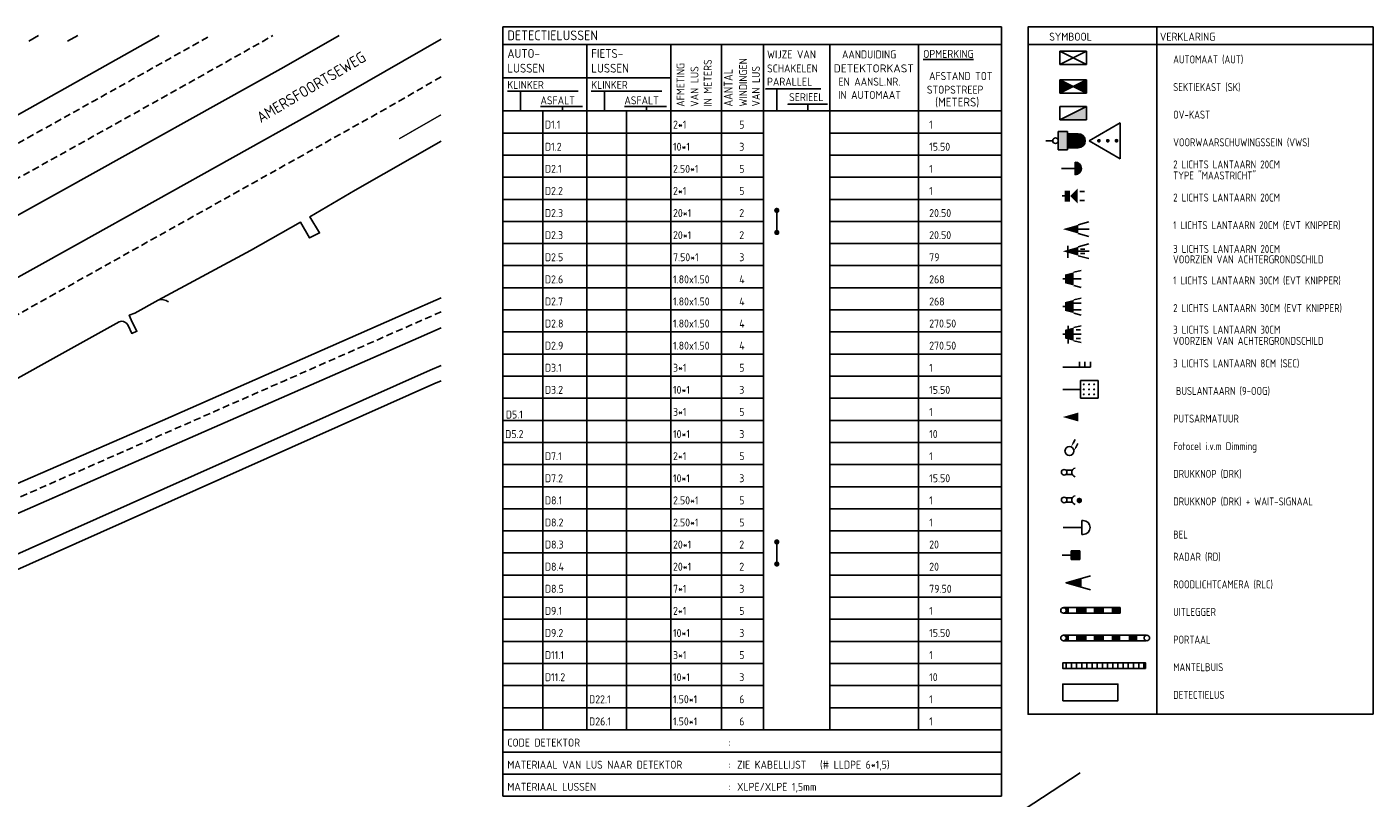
# Model space of a CAD drawing. Header units: metres. Extents: x 146651 to 147236, y 458601 to 459010.
# Tile 24 of 24: x 147083 to 147236, y 458923 to 459010. Entities that reach past the tile are written whole.
import ezdxf
from ezdxf.enums import TextEntityAlignment as Align

# ---------------------------------------------------------------- set-up
doc = ezdxf.new("R2010")
doc.units = ezdxf.units.M
doc.header["$LTSCALE"] = 0.25
doc.linetypes.add('HIDDEN2', pattern=[4.7625, 3.175, -1.5875])
for name, color, linetype in [('KABEL-T-CODE', 1, 'Continuous'), ('MARKERING', 9, 'Continuous'), ('ONDERGROND', 7, 'Continuous'), ('TABELLEN', 7, 'Continuous')]:
    doc.layers.add(name, color=color, linetype=linetype)
doc.styles.add('I020-1', font='ISO', dxfattribs={"height": 2})
doc.styles.add('ISO', font='isocp.shx')

# ---------------------------------------------------------------- blocks, each defined once
blk = doc.blocks.new('V_RENV1')
at = {"color": 2}
for p, q in [((0, 0), (-112.9, 0)), ((-112.9, 0), (-112.9, -19)), ((-112.9, -4), (0, -4)), ((-93.9, -4), (-93.9, -19)), ((-74.9, -4), (-74.9, -19)), ((-63.4, -4), (-63.4, -19)), ((-53.9, -19), (-53.9, -4)), ((-38.9, -19), (-38.9, -4)), ((-18.85, -19), (-18.85, -4)), ((-112.9, -19), (0, -19))]:
    blk.add_line(p, q, dxfattribs=at)
for p, q in [((-112.9, -11.5), (-74.9, -11.5)), ((-95.9, -14.5), (-111.9, -14.5)), ((-108.9, -14.5), (-108.9, -19)), ((-76.9, -14.5), (-92.9, -14.5)), ((-89.9, -14.5), (-89.9, -19)), ((-104.4, -18), (-94.9, -18)), ((-99.4, -18), (-99.4, -19)), ((-85.4, -18), (-75.9, -18)), ((-80.4, -18), (-80.4, -19))]:
    blk.add_line(p, q)
blk.add_lwpolyline([(0, 0), (0, -19)], dxfattribs=at)
for points in [[(-40.9, -14), (-53.4, -14), (-50.9, -14), (-50.9, -19)], [(-39.4, -17.5), (-48.4, -17.5), (-43.9, -17.5), (-43.9, -19)]]:
    blk.add_lwpolyline(points)
at = {"color": 2, "style": 'ISO'}
blk.add_text('DETECTIELUSSEN', height=2.2, dxfattribs=at).set_placement((-111.9, -3))
at = {"style": 'ISO'}
for s, height, p in [('AUTO-', 2, (-111.9, -7)), ('FIETS-', 2, (-92.9, -7)), ('WIJZE VAN', 1.8, (-53.11, -7.11)), ('AANDUIDING', 1.8, (-36.15, -7.11)), ('%%uOPMERKING', 1.8, (-17.75, -7)), ('LUSSEN', 2, (-111.9, -10.33)), ('LUSSEN', 2, (-92.9, -10.33)), ('SCHAKELEN', 1.8, (-53.11, -10.28)), ('PARALLEL', 1.8, (-53.11, -13.28)), ('EN AANSL.NR.', 1.8, (-36.94, -13.28)), ('SERIEEL', 1.8, (-48.11, -16.78)), ('IN AUTOMAAT', 1.8, (-37.02, -16.28))]:
    blk.add_text(s, height=height, dxfattribs=at).set_placement(p)
for s, p in [('IN METERS', (-65.63, -18.05)), ('WINDINGEN', (-57.63, -18)), ('AFMETING', (-71.8, -18.05)), ('VAN LUS', (-68.63, -18.05)), ('VAN LUS', (-54.73, -18))]:
    blk.add_text(s, height=1.8, rotation=90, dxfattribs=at).set_placement(p)
at = {"style": 'ISO', "width": 1.077416}
blk.add_text('DETEKTORKAST', height=1.8, dxfattribs=at).set_placement((-38.03, -10.27), (-19.88, -10.27), align=Align.FIT)
at = {"style": 'ISO', "width": 0.876289}
blk.add_text('AANTAL', height=2, rotation=90, dxfattribs=at).set_placement((-60.9, -18), (-60.9, -9.5), align=Align.FIT)
at = {"style": 'ISO'}
for s, height, p in [('AFSTAND TOT', 1.8, (-9.25, -12)), ('STOPSTREEP', 1.8, (-10.52, -15.09)), ('(METERS)', 2, (-10.07, -18))]:
    blk.add_text(s, height=height, dxfattribs=at).set_placement(p, align=Align.CENTER)
for tag, p in [('KLINKERA', (-111.9, -14)), ('KLINKERA', (-92.9, -14)), ('ASFALT', (-104.4, -17.5)), ('ASFALT', (-85.4, -17.5))]:
    blk.add_attdef(tag, p, '', height=1.8, dxfattribs=at)
blk = doc.blocks.new('V_LUSINF')
at = {"color": 2}
for p, q in [((0, 0), (0, -5)), ((112.9, 0), (112.9, -5))]:
    blk.add_line(p, q, dxfattribs=at)
for p, q in [((9, 0), (9, -5)), ((19, 0), (19, -5)), ((28, 0), (28, -5)), ((38, 0), (38, -5)), ((49.5, 0), (49.5, -5)), ((59, 0), (59, -5)), ((74, 0), (74, -5)), ((94.06, 0), (94.06, -5)), ((0, -5), (59, -5)), ((74, -5), (112.9, -5))]:
    blk.add_line(p, q)
at = {"style": 'ISO'}
for tag, p in [('A', (0.5, -4)), ('B', (9.5, -4)), ('C', (19.5, -4)), ('D', (28.5, -4)), ('E', (38.5, -4)), ('F', (53.5, -4)), ('G', (75.5, -4)), ('H', (96.5, -4)), ('K', (108, -4)), ('L', (111, -4))]:
    blk.add_attdef(tag, p, '', height=1.8, dxfattribs=at)
blk = doc.blocks.new('V_CODE_D')
at = {"color": 2}
for p, q in [((0, 0), (0, -15)), ((112.9, -15), (112.9, 0)), ((0, -15), (112.9, -15))]:
    blk.add_line(p, q, dxfattribs=at)
at = {"color": 7}
blk.add_line((0, 0), (112.9, 0), dxfattribs=at)
for p, q in [((0, -5.07), (112.9, -5.07)), ((0, -10), (112.9, -10))]:
    blk.add_line(p, q)
at = {"style": 'ISO'}
for s, p in [('CODE DETEKTOR', (1, -3.8)), ('MATERIAAL VAN LUS NAAR DETEKTOR', (1, -8.8)), ('MATERIAAL LUSSEN', (1, -13.8))]:
    blk.add_text(s, height=1.8, dxfattribs=at).set_placement(p)
at = {"color": 7, "style": 'ISO'}
for p in [(51, -3.8), (51, -8.8), (51, -13.8)]:
    blk.add_text(':', height=1.8, dxfattribs=at).set_placement(p)
at = {"style": 'ISO'}
for tag, p in [('A', (53, -3.8)), ('B', (53, -8.8)), ('C', (53, -13.8))]:
    blk.add_attdef(tag, p, '', height=1.8, dxfattribs=at)
blk = doc.blocks.new('V_VM')
at = {"const_width": 0.3, "flags": 128}
blk.add_lwpolyline([(-0.15, 0, 1), (0.15, 0, 1)], format="xyb", close=True, dxfattribs=at)
at = {"layer": 'KABEL-T-CODE', "style": 'I020-1'}
blk.add_attdef('VM', text='', height=1, dxfattribs=at).set_placement((1.86, 0), align=Align.MIDDLE)

msp = doc.modelspace()

# ---------------------------------------------------------------- linework, layer by layer
at = {"layer": 'MARKERING', "linetype": 'HIDDEN2'}
for points in [[(147033.26, 458970.3, 0.004325), (147104.14, 459009.31, 0.004325)], [(147034.9, 458967.25, 0.004654), (147111.2, 459009.31, 0.004654)], [(147130.24, 459004.65), (147124.04, 459001.07), (147074.49, 458973.39, -0.005232), (146955.06, 458909.63)], [(147130.24, 458978.07, 0.000091), (147073.47, 458953.11), (147059.07, 458946.64), (147012.05, 458924.45), (146975, 458905.99)]]:
    msp.add_lwpolyline(points, format="xyb", dxfattribs=at)
at = {"layer": 'MARKERING'}
msp.add_lwpolyline([(147130.24, 459000.36, 0.15, 0.15, 0), (147125.48, 458997.63, 0, 0, 0)], format="xyseb", dxfattribs=at)
at = {"layer": 'ONDERGROND'}
for p, q in [((147083.56, 459008.7), (147084.67, 459009.31)), ((147089.12, 459009.31), (147087.94, 459008.67))]:
    msp.add_line(p, q, dxfattribs=at)
for points in [[(147098.33, 459009.31), (147075.39, 458996.47), (147048.07, 458981.44), (147024.16, 458968.52), (146999.55, 458955.37), (146979.35, 458944.68), (146956.14, 458932.59), (146944.57, 458926.58)], [(147027.92, 458952.35), (147049.63, 458964.04), (147067.94, 458974), (147089.09, 458985.72), (147115.47, 459000.44), (147130.24, 459008.91)], [(147098.22, 458979.4), (147108.66, 458985.01), (147114.31, 458988.22), (147115.36, 458986.42), (147116.48, 458987), (147115.38, 458988.81), (147120.51, 458991.84), (147130.24, 458997.37)], [(147070.19, 458953.4), (147098.69, 458965.79), (147126.28, 458977.9), (147130.24, 458979.65)], [(147130.24, 458976.24), (147127.68, 458975.11), (147100.02, 458963.03), (147072.62, 458951.02), (147070.88, 458950.06), (147072.14, 458946.16)], [(147072.14, 458946.16), (147128.99, 458971.46), (147130.24, 458972.01)], [(147072.79, 458944.69), (147129.41, 458969.91), (147130.24, 458970.28)], [(147177.23, 458909.35), (147202.57, 458925.92)]]:
    msp.add_lwpolyline(points, dxfattribs=at)
for points in [[(146950.53, 458914.82), (146985.83, 458933.2, 0.006117), (146987.32, 458933.96, 0.006117), (146988.8, 458934.75, 0.005469), (146990.1, 458935.49, 0.005469), (146991.38, 458936.26), (147026.77, 458958.63), (147047.19, 458969.65), (147065.13, 458979.45), (147087.51, 458991.85), (147112.42, 459005.74), (147118.7, 459009.31)], [(147098.22, 458979.4), (147095.56, 458977.92), (147094.94, 458977.68), (147095.27, 458976.9), (147095.8, 458975.87), (147095.23, 458975.63), (147094.8, 458976.51, 0.08956), (147094.65, 458976.74, 0.08956), (147094.43, 458976.91, 0.106133), (147094.11, 458977, 0.106133), (147093.79, 458976.95), (147074.83, 458966.43, 0.106037)], [(147098.22, 458979.4, -0.052911), (147098.51, 458979.45, -0.052911), (147098.8, 458979.43, -0.055355), (147099.1, 458979.35, -0.055355), (147099.37, 458979.21)]]:
    msp.add_lwpolyline(points, format="xyb", dxfattribs=at)
at = {"layer": 'TABELLEN', "color": 2}
for p, q in [((147193.69, 458932.54), (147193.69, 459010.29)), ((147211.24, 459010.29), (147211.24, 458932.54)), ((147196.69, 459008.29), (147235.74, 459008.29)), ((147200.28, 459007.54), (147203.28, 459006.04)), ((147200.28, 459006.04), (147203.28, 459007.54)), ((147200.28, 459006.04), (147200.28, 459007.54)), ((147200.28, 459007.54), (147203.28, 459007.54)), ((147203.28, 459007.54), (147203.28, 459006.04)), ((147203.28, 459006.04), (147200.28, 459006.04)), ((147200.28, 459004.3), (147203.28, 459002.8)), ((147200.28, 459002.8), (147203.28, 459004.3)), ((147200.28, 459002.8), (147200.28, 459004.3)), ((147200.28, 459004.3), (147203.28, 459004.3)), ((147200.28, 459004.26), (147200.31, 459004.29)), ((147200.28, 459004.22), (147200.34, 459004.27)), ((147200.28, 459004.17), (147200.37, 459004.26)), ((147200.28, 459004.13), (147200.39, 459004.24)), ((147200.28, 459004.08), (147200.42, 459004.23)), ((147200.28, 459004.04), (147200.45, 459004.21)), ((147200.28, 459004), (147200.48, 459004.2)), ((147200.28, 459003.95), (147200.51, 459004.18)), ((147200.28, 459003.91), (147200.54, 459004.17)), ((147200.28, 459003.86), (147200.57, 459004.15)), ((147200.28, 459003.82), (147200.6, 459004.14)), ((147200.28, 459003.78), (147200.63, 459004.12)), ((147200.28, 459003.73), (147200.66, 459004.11)), ((147200.28, 459003.69), (147200.69, 459004.09)), ((147200.28, 459003.64), (147200.72, 459004.08)), ((147200.28, 459003.6), (147200.75, 459004.06)), ((147200.28, 459003.55), (147200.78, 459004.05)), ((147200.28, 459003.51), (147200.81, 459004.04)), ((147200.28, 459003.47), (147200.84, 459004.02)), ((147200.28, 459003.42), (147200.87, 459004.01)), ((147200.28, 459003.38), (147200.9, 459003.99)), ((147200.28, 459003.33), (147200.93, 459003.98)), ((147200.28, 459003.29), (147200.95, 459003.96)), ((147200.28, 459003.25), (147200.98, 459003.95)), ((147200.28, 459003.2), (147201.01, 459003.93)), ((147200.28, 459003.16), (147201.04, 459003.92)), ((147200.28, 459003.11), (147201.07, 459003.9)), ((147200.28, 459003.07), (147201.1, 459003.89)), ((147200.28, 459003.02), (147201.13, 459003.87)), ((147200.28, 459002.98), (147201.16, 459003.86)), ((147200.28, 459002.94), (147201.19, 459003.84)), ((147200.28, 459002.89), (147201.22, 459003.83)), ((147200.28, 459002.85), (147201.25, 459003.81)), ((147200.28, 459002.8), (147201.28, 459003.8)), ((147200.36, 459002.84), (147201.31, 459003.78)), ((147200.45, 459002.88), (147201.34, 459003.77)), ((147200.54, 459002.92), (147201.37, 459003.76)), ((147200.62, 459002.97), (147201.4, 459003.74)), ((147200.71, 459003.01), (147201.43, 459003.73)), ((147200.8, 459003.06), (147201.46, 459003.71)), ((147200.89, 459003.1), (147201.49, 459003.7)), ((147200.98, 459003.15), (147201.51, 459003.68)), ((147201.07, 459003.19), (147201.54, 459003.67)), ((147201.16, 459003.23), (147201.57, 459003.65)), ((147201.24, 459003.28), (147201.6, 459003.64)), ((147201.33, 459003.32), (147201.63, 459003.62)), ((147201.42, 459003.37), (147201.66, 459003.61)), ((147201.51, 459003.41), (147201.69, 459003.59)), ((147201.6, 459003.45), (147201.72, 459003.58)), ((147201.69, 459003.5), (147201.75, 459003.56)), ((147201.77, 459003.54), (147201.78, 459003.55)), ((147201.88, 459003.5), (147201.81, 459003.56)), ((147201.97, 459003.45), (147201.84, 459003.58)), ((147202.06, 459003.41), (147201.87, 459003.59)), ((147202.14, 459003.37), (147201.9, 459003.61)), ((147202.23, 459003.32), (147201.93, 459003.62)), ((147202.32, 459003.28), (147201.96, 459003.64)), ((147202.41, 459003.23), (147201.99, 459003.65)), ((147202.5, 459003.19), (147202.02, 459003.67)), ((147202.59, 459003.15), (147202.05, 459003.68)), ((147202.67, 459003.1), (147202.08, 459003.7)), ((147202.76, 459003.06), (147202.11, 459003.71)), ((147202.85, 459003.01), (147202.14, 459003.73)), ((147202.94, 459002.97), (147202.17, 459003.74)), ((147203.03, 459002.92), (147202.2, 459003.76)), ((147203.12, 459002.88), (147202.23, 459003.77)), ((147203.2, 459002.84), (147202.26, 459003.78)), ((147203.28, 459002.8), (147202.29, 459003.8)), ((147203.28, 459002.85), (147202.32, 459003.81)), ((147203.28, 459002.89), (147202.34, 459003.83)), ((147203.28, 459002.94), (147202.37, 459003.84)), ((147203.28, 459002.98), (147202.4, 459003.86)), ((147203.28, 459003.02), (147202.43, 459003.87)), ((147203.28, 459003.07), (147202.46, 459003.89)), ((147203.28, 459003.11), (147202.49, 459003.9)), ((147203.28, 459003.16), (147202.52, 459003.92)), ((147203.28, 459003.2), (147202.55, 459003.93)), ((147203.28, 459003.25), (147202.58, 459003.95)), ((147203.28, 459003.29), (147202.61, 459003.96)), ((147203.28, 459003.33), (147202.64, 459003.98)), ((147203.28, 459003.38), (147202.67, 459003.99)), ((147203.28, 459003.42), (147202.7, 459004.01)), ((147203.28, 459003.47), (147202.73, 459004.02)), ((147203.28, 459003.51), (147202.76, 459004.04)), ((147203.28, 459003.55), (147202.79, 459004.05)), ((147203.28, 459003.6), (147202.82, 459004.06)), ((147203.28, 459003.64), (147202.85, 459004.08)), ((147203.28, 459003.69), (147202.87, 459004.09)), ((147203.28, 459003.73), (147202.9, 459004.11)), ((147203.28, 459003.78), (147202.93, 459004.12)), ((147203.28, 459003.82), (147202.96, 459004.14)), ((147203.28, 459003.86), (147202.99, 459004.15)), ((147203.28, 459003.91), (147203.02, 459004.17)), ((147203.28, 459003.95), (147203.05, 459004.18)), ((147203.28, 459004), (147203.08, 459004.2)), ((147203.28, 459004.04), (147203.11, 459004.21)), ((147203.28, 459004.08), (147203.14, 459004.23)), ((147203.28, 459004.13), (147203.17, 459004.24)), ((147203.28, 459004.17), (147203.2, 459004.26)), ((147203.28, 459004.22), (147203.23, 459004.27)), ((147203.28, 459004.26), (147203.26, 459004.29)), ((147203.28, 459004.3), (147203.28, 459002.8)), ((147203.28, 459002.8), (147200.28, 459002.8)), ((147200.28, 459001.29), (147203.28, 459001.29)), ((147200.28, 458999.79), (147203.28, 459001.29)), ((147200.28, 458999.79), (147200.28, 459001.29)), ((147203.28, 459001.29), (147203.28, 458999.79)), ((147203.28, 458999.79), (147200.28, 458999.79)), ((147203.6, 458997.41), (147207.09, 458999.45)), ((147207.09, 458999.45), (147207.09, 458995.38)), ((147199.48, 458997.42), (147198.69, 458997.42)), ((147200.1, 458996.38), (147200.1, 458998.45)), ((147200.1, 458998.45), (147201.13, 458998.45)), ((147200.1, 458997.42), (147200.1, 458997.42)), ((147201.13, 458998.45), (147201.13, 458996.38)), ((147202.36, 458998.21), (147201.13, 458998.21)), ((147207.09, 458995.38), (147203.6, 458997.41)), ((147201.13, 458996.38), (147200.1, 458996.38)), ((147202.36, 458996.62), (147201.13, 458996.62)), ((147202.01, 458994.29), (147200.46, 458994.29)), ((147202.01, 458994.91), (147202.1, 458995)), ((147202.01, 458995), (147202.01, 458993.58)), ((147202.01, 458994.8), (147202.19, 458994.98)), ((147202.72, 458994.27), (147202.01, 458994.97)), ((147202.01, 458994.69), (147202.27, 458994.95)), ((147202.01, 458994.57), (147202.35, 458994.91)), ((147202.01, 458994.46), (147202.42, 458994.87)), ((147202.71, 458994.17), (147202.01, 458994.86)), ((147202.01, 458994.35), (147202.48, 458994.82)), ((147202.01, 458994.24), (147202.53, 458994.77)), ((147202.69, 458994.08), (147202.01, 458994.75)), ((147202.01, 458994.13), (147202.58, 458994.71)), ((147202.65, 458994), (147202.01, 458994.64)), ((147202.01, 458994.02), (147202.63, 458994.64)), ((147202.01, 458993.91), (147202.66, 458994.57)), ((147202.62, 458993.92), (147202.01, 458994.53)), ((147202.01, 458993.8), (147202.69, 458994.48)), ((147202.57, 458993.86), (147202.01, 458994.42)), ((147202.01, 458993.69), (147202.71, 458994.39)), ((147202.52, 458993.8), (147202.01, 458994.31)), ((147202.01, 458993.58), (147202.72, 458994.29)), ((147202.46, 458993.75), (147202.01, 458994.2)), ((147202.4, 458993.7), (147202.01, 458994.09)), ((147202.71, 458994.38), (147202.1, 458995)), ((147202.13, 458993.59), (147202.71, 458994.17)), ((147202.68, 458994.53), (147202.24, 458994.96)), ((147202.33, 458993.66), (147202.01, 458993.98)), ((147202.25, 458993.63), (147202.01, 458993.87)), ((147202.17, 458993.6), (147202.01, 458993.76)), ((147202.07, 458993.58), (147202.01, 458993.65)), ((147202.29, 458993.64), (147202.66, 458994.01)), ((147200.81, 458991.17), (147200.53, 458991.17)), ((147202.56, 458991.67), (147203.06, 458991.67)), ((147202.56, 458990.67), (147203.06, 458990.67)), ((147202.36, 458987.92), (147203.57, 458988.24)), ((147202.36, 458987.42), (147203.61, 458987.42)), ((147202.36, 458986.92), (147203.57, 458986.59)), ((147201.17, 458985.53), (147201.17, 458984.16)), ((147202.36, 458985.42), (147203.57, 458985.74)), ((147202.36, 458984.92), (147203.61, 458984.92)), ((147202.61, 458985.17), (147203.11, 458985.17)), ((147202.36, 458984.42), (147203.57, 458984.09)), ((147202.61, 458984.67), (147203.11, 458984.67)), ((147201.86, 458982.54), (147202.71, 458982.75)), ((147200.61, 458981.79), (147202.71, 458981.79)), ((147201.86, 458981.04), (147202.71, 458980.83)), ((147201.79, 458979.04), (147202.71, 458979.04)), ((147201.86, 458979.42), (147202.71, 458979.63)), ((147200.61, 458978.67), (147201.67, 458978.67)), ((147201.76, 458978.29), (147202.71, 458978.29)), ((147201.86, 458977.92), (147202.71, 458977.7)), ((147201.23, 458976.5), (147201.23, 458974.5)), ((147201.86, 458976.29), (147202.71, 458976.5)), ((147202.11, 458976.04), (147202.61, 458976.04)), ((147200.61, 458975.54), (147202.71, 458975.54)), ((147201.86, 458974.79), (147202.71, 458974.58)), ((147202.11, 458975.04), (147202.61, 458975.04)), ((147203.74, 458971.79), (147200.61, 458971.79)), ((147202.49, 458972.42), (147202.49, 458971.79)), ((147203.11, 458972.42), (147203.11, 458971.79)), ((147203.74, 458972.42), (147203.74, 458971.79)), ((147204.61, 458970.29), (147202.61, 458970.29)), ((147202.61, 458970.29), (147202.61, 458968.29)), ((147204.61, 458968.29), (147204.61, 458970.29)), ((147202.61, 458969.29), (147200.61, 458969.29)), ((147202.61, 458968.29), (147204.61, 458968.29)), ((147201.78, 458963.21), (147202, 458963.62)), ((147202.1, 458962.74), (147202.32, 458963.16)), ((147200.96, 458960.16), (147201.7, 458960.16)), ((147200.96, 458959.66), (147201.68, 458959.66)), ((147200.96, 458957.03), (147201.7, 458957.03)), ((147200.96, 458956.53), (147201.68, 458956.53)), ((147200.64, 458953.67), (147202.77, 458953.67)), ((147201.56, 458950.54), (147200.56, 458950.54)), ((147202.56, 458951.04), (147201.56, 458951.04)), ((147201.56, 458951.04), (147201.56, 458950.04)), ((147201.56, 458950.04), (147202.56, 458950.04)), ((147202.56, 458950.04), (147202.56, 458951.04)), ((147200.69, 458944.61), (147207.11, 458944.61)), ((147200.69, 458943.98), (147207.11, 458943.98)), ((147201.21, 458943.98), (147201.21, 458944.61)), ((147202.22, 458943.98), (147202.22, 458944.61)), ((147203.24, 458943.98), (147203.24, 458944.61)), ((147204.21, 458943.98), (147204.21, 458944.61)), ((147205.18, 458943.98), (147205.18, 458944.61)), ((147207.11, 458943.98), (147207.11, 458944.61)), ((147200.69, 458941.48), (147210.09, 458941.48)), ((147200.69, 458940.86), (147210.01, 458940.86)), ((147201.21, 458940.86), (147201.21, 458941.48)), ((147202.22, 458940.86), (147202.22, 458941.48)), ((147203.24, 458940.86), (147203.24, 458941.48)), ((147204.21, 458940.86), (147204.21, 458941.48)), ((147205.18, 458940.86), (147205.18, 458941.48)), ((147201, 458937.73), (147201, 458938.35)), ((147201.59, 458937.73), (147201.59, 458938.35)), ((147202.17, 458937.73), (147202.17, 458938.35)), ((147202.76, 458937.73), (147202.76, 458938.35)), ((147203.35, 458937.73), (147203.35, 458938.35)), ((147203.93, 458937.73), (147203.93, 458938.35)), ((147204.52, 458937.73), (147204.52, 458938.35)), ((147205.1, 458937.73), (147205.1, 458938.35)), ((147205.69, 458937.73), (147205.69, 458938.35)), ((147206.28, 458937.73), (147206.28, 458938.35)), ((147206.86, 458937.73), (147206.86, 458938.35)), ((147207.45, 458937.73), (147207.45, 458938.35)), ((147208.03, 458937.73), (147208.03, 458938.35)), ((147208.62, 458937.73), (147208.62, 458938.35)), ((147209.21, 458937.73), (147209.21, 458938.35)), ((147209.79, 458937.73), (147209.79, 458938.35))]:
    msp.add_line(p, q, dxfattribs=at)
for points in [[(147235.74, 458932.54), (147235.74, 459010.29), (147196.69, 459010.29), (147196.69, 458932.54)], [(147209.99, 458937.73), (147209.99, 458938.35), (147200.61, 458938.35), (147200.61, 458937.73)], [(147200.61, 458934.08), (147206.86, 458934.08), (147206.86, 458935.96), (147200.61, 458935.96)]]:
    msp.add_lwpolyline(points, close=True, dxfattribs=at)
for points, const_width in [([(147201.96, 458997.42, 1), (147202.76, 458997.42, 1)], 0.793), ([(147204.6, 458997.42, 1), (147204.81, 458997.42, 1)], 0.214), ([(147205.6, 458997.42, 1), (147205.81, 458997.42, 1)], 0.214), ([(147206.58, 458997.42, 1), (147206.8, 458997.42, 1)], 0.214), ([(147202.93, 458969.86, 1), (147203.05, 458969.86, 1)], 0.117), ([(147203.53, 458969.86, 1), (147203.64, 458969.86, 1)], 0.117), ([(147204.1, 458969.86, 1), (147204.22, 458969.86, 1)], 0.117), ([(147202.93, 458969.29, 1), (147203.05, 458969.29, 1)], 0.117), ([(147202.93, 458968.73, 1), (147203.05, 458968.73, 1)], 0.117), ([(147203.53, 458969.29, 1), (147203.64, 458969.29, 1)], 0.117), ([(147203.53, 458968.73, 1), (147203.64, 458968.73, 1)], 0.117), ([(147204.22, 458968.73, 1), (147204.1, 458968.73, 1)], 0.119), ([(147204.1, 458969.29, 1), (147204.22, 458969.29, 1)], 0.117), ([(147202.33, 458956.73, 1), (147202.64, 458956.73, 1)], 0.312)]:
    msp.add_lwpolyline(points, format="xyb", close=True, dxfattribs=dict(at, const_width=const_width))
at = {"layer": 'TABELLEN'}
for points in [[(147168.24, 458989.54), (147168.24, 458987.04)], [(147168.24, 458952.04), (147168.24, 458949.54)]]:
    msp.add_lwpolyline(points, dxfattribs=at)
at = {"layer": 'TABELLEN', "color": 2}
msp.add_lwpolyline([(147202.77, 458954.45), (147202.93, 458954.45, -1), (147202.93, 458952.89), (147202.77, 458952.89), (147202.77, 458954.45)], format="xyb", dxfattribs=at)
msp.add_lwpolyline([(147203.75, 458948.21), (147200.99, 458947.42), (147203.75, 458946.63)], dxfattribs=at)
for centre, radius in [((147199.79, 458997.42), 0.312), ((147201.37, 458962.32), 0.509), ((147200.77, 458959.92), 0.312), ((147200.77, 458956.79), 0.312), ((147200.69, 458944.29), 0.312), ((147200.69, 458941.17), 0.312), ((147210.13, 458941.17), 0.312)]:
    msp.add_circle(centre, radius, dxfattribs=at)
for centre, radius, start, end in [((147202.36, 458997.42), 0.793, 270, 90), ((147202.01, 458994.29), 0.709, 270, 90), ((147202.13, 458959.9), 0.51, 101.0944, 258.9056), ((147202.13, 458956.77), 0.51, 101.0944, 258.9056)]:
    msp.add_arc(centre, radius, start, end, dxfattribs=at)
for points in [[(147200.28, 458999.79), (147203.28, 459001.29), (147203.28, 458999.79)], [(147200.1, 458998.45), (147201.13, 458998.45), (147200.1, 458996.38), (147201.13, 458996.38)], [(147202.36, 458998.21), (147201.13, 458998.21), (147202.36, 458996.62), (147201.13, 458996.62)], [(147200.81, 458991.79), (147201.44, 458991.79), (147200.81, 458990.54), (147201.44, 458990.54)], [(147201.44, 458991.17), (147202.31, 458992.04), (147202.31, 458990.29)], [(147200.61, 458987.42), (147202.36, 458987.92), (147202.36, 458986.92)], [(147200.61, 458984.92), (147202.36, 458985.42), (147202.36, 458984.42)], [(147200.86, 458982.29), (147200.86, 458981.29), (147201.86, 458982.54), (147201.86, 458981.04)], [(147200.86, 458979.17), (147200.86, 458978.17), (147201.86, 458979.42), (147201.86, 458977.92)], [(147200.86, 458976.04), (147200.86, 458975.04), (147201.86, 458976.29), (147201.86, 458974.79)], [(147200.61, 458966.17), (147202.36, 458966.67), (147202.36, 458965.67)], [(147201.85, 458963.17), (147201.71, 458963.25), (147201.56, 458962.8)], [(147202.17, 458962.71), (147202.03, 458962.78), (147201.88, 458962.33)], [(147201.56, 458951.04), (147201.56, 458950.04), (147202.56, 458951.04), (147202.56, 458950.04)], [(147200.99, 458947.42), (147202.74, 458947.92), (147202.74, 458946.92)], [(147201.21, 458944.61), (147201.21, 458943.98), (147200.69, 458944.61), (147200.93, 458944.49)], [(147201.21, 458943.98), (147201.21, 458944.6), (147200.69, 458943.98), (147200.93, 458944.09)], [(147200.98, 458944.39), (147201.05, 458944.35), (147200.99, 458944.2), (147201.04, 458944.22)], [(147203.24, 458944.61), (147203.24, 458943.98), (147202.22, 458944.61), (147202.22, 458943.98)], [(147205.18, 458943.98), (147205.18, 458944.61), (147204.21, 458943.98), (147204.21, 458944.61)], [(147207.11, 458943.98), (147207.11, 458944.61), (147206.14, 458943.98), (147206.14, 458944.61)], [(147201.21, 458941.48), (147201.21, 458940.86), (147200.69, 458941.48), (147200.93, 458941.37)], [(147201.21, 458940.85), (147201.21, 458941.48), (147200.69, 458940.85), (147200.93, 458940.97)], [(147200.98, 458941.27), (147201.05, 458941.22), (147200.99, 458941.07), (147201.04, 458941.09)], [(147203.24, 458941.48), (147203.24, 458940.86), (147202.22, 458941.48), (147202.22, 458940.86)], [(147205.18, 458940.86), (147205.18, 458941.48), (147204.21, 458940.86), (147204.21, 458941.48)], [(147207.11, 458940.86), (147207.11, 458941.48), (147206.14, 458940.86), (147206.14, 458941.48)], [(147209.05, 458940.86), (147209.05, 458941.48), (147208.08, 458940.86), (147208.08, 458941.48)]]:
    msp.add_solid(points, dxfattribs=at)

# ---------------------------------------------------------------- block references
at = {"layer": 'TABELLEN'}
ref = msp.add_blockref('V_RENV1', (147193.69, 459010.29), dxfattribs=dict(at, xscale=0.5, yscale=0.5, zscale=0.5))
ref.add_attrib('KLINKERA', 'KLINKER', (147137.74, 459003.29), dxfattribs={"layer": '0', "height": 0.9, "style": 'ISO'})
ref.add_attrib('ASFALT', 'ASFALT', (147141.49, 459001.54), dxfattribs={"layer": '0', "height": 0.9, "style": 'ISO'})
ref.add_attrib('KLINKERA', 'KLINKER', (147147.24, 459003.29), dxfattribs={"layer": '0', "height": 0.9, "style": 'ISO'})
ref.add_attrib('ASFALT', 'ASFALT', (147150.99, 459001.54), dxfattribs={"layer": '0', "height": 0.9, "style": 'ISO'})
ref = msp.add_blockref('V_LUSINF', (147137.24, 459000.79), dxfattribs=dict(at, xscale=0.5, yscale=0.5, zscale=0.5))
ref.add_attrib('B', 'D1.1', (147141.99, 458998.79), dxfattribs={"layer": '0', "height": 0.9, "style": 'ISO'})
ref.add_attrib('E', '2*1', (147156.49, 458998.79), dxfattribs={"layer": '0', "height": 0.9, "style": 'ISO'})
ref.add_attrib('F', '5', (147163.99, 458998.79), dxfattribs={"layer": '0', "height": 0.9, "style": 'ISO'})
ref.add_attrib('H', '1', (147185.49, 458998.79), dxfattribs={"layer": '0', "height": 0.9, "style": 'ISO'})
ref = msp.add_blockref('V_LUSINF', (147137.24, 458998.29), dxfattribs=dict(at, xscale=0.5, yscale=0.5, zscale=0.5))
ref.add_attrib('B', 'D1.2', (147141.99, 458996.29), dxfattribs={"layer": '0', "height": 0.9, "style": 'ISO'})
ref.add_attrib('E', '10*1', (147156.49, 458996.29), dxfattribs={"layer": '0', "height": 0.9, "style": 'ISO'})
ref.add_attrib('F', '3', (147163.99, 458996.29), dxfattribs={"layer": '0', "height": 0.9, "style": 'ISO'})
ref.add_attrib('H', '15.50', (147185.49, 458996.29), dxfattribs={"layer": '0', "height": 0.9, "style": 'ISO'})
ref = msp.add_blockref('V_LUSINF', (147137.24, 458995.79), dxfattribs=dict(at, xscale=0.5, yscale=0.5, zscale=0.5))
ref.add_attrib('B', 'D2.1', (147141.99, 458993.79), dxfattribs={"layer": '0', "height": 0.9, "style": 'ISO'})
ref.add_attrib('E', '2.50*1', (147156.49, 458993.79), dxfattribs={"layer": '0', "height": 0.9, "style": 'ISO'})
ref.add_attrib('F', '5', (147163.99, 458993.79), dxfattribs={"layer": '0', "height": 0.9, "style": 'ISO'})
ref.add_attrib('H', '1', (147185.49, 458993.79), dxfattribs={"layer": '0', "height": 0.9, "style": 'ISO'})
ref = msp.add_blockref('V_LUSINF', (147137.24, 458993.29), dxfattribs=dict(at, xscale=0.5, yscale=0.5, zscale=0.5))
ref.add_attrib('B', 'D2.2', (147141.99, 458991.29), dxfattribs={"layer": '0', "height": 0.9, "style": 'ISO'})
ref.add_attrib('E', '2*1', (147156.49, 458991.29), dxfattribs={"layer": '0', "height": 0.9, "style": 'ISO'})
ref.add_attrib('F', '5', (147163.99, 458991.29), dxfattribs={"layer": '0', "height": 0.9, "style": 'ISO'})
ref.add_attrib('H', '1', (147185.49, 458991.29), dxfattribs={"layer": '0', "height": 0.9, "style": 'ISO'})
ref = msp.add_blockref('V_LUSINF', (147137.24, 458990.79), dxfattribs=dict(at, xscale=0.5, yscale=0.5, zscale=0.5))
ref.add_attrib('B', 'D2.3', (147141.99, 458988.79), dxfattribs={"layer": '0', "height": 0.9, "style": 'ISO'})
ref.add_attrib('E', '20*1', (147156.49, 458988.79), dxfattribs={"layer": '0', "height": 0.9, "style": 'ISO'})
ref.add_attrib('F', '2', (147163.99, 458988.79), dxfattribs={"layer": '0', "height": 0.9, "style": 'ISO'})
ref.add_attrib('H', '20.50', (147185.49, 458988.79), dxfattribs={"layer": '0', "height": 0.9, "style": 'ISO'})
for p in [(147168.24, 458989.54), (147168.24, 458987.04), (147168.24, 458952.04), (147168.24, 458949.54)]:
    msp.add_blockref('V_VM', p, dxfattribs=at)
ref = msp.add_blockref('V_LUSINF', (147137.24, 458988.29), dxfattribs=dict(at, xscale=0.5, yscale=0.5, zscale=0.5))
ref.add_attrib('B', 'D2.3', (147141.99, 458986.29), dxfattribs={"layer": '0', "height": 0.9, "style": 'ISO'})
ref.add_attrib('E', '20*1', (147156.49, 458986.29), dxfattribs={"layer": '0', "height": 0.9, "style": 'ISO'})
ref.add_attrib('F', '2', (147163.99, 458986.29), dxfattribs={"layer": '0', "height": 0.9, "style": 'ISO'})
ref.add_attrib('H', '20.50', (147185.49, 458986.29), dxfattribs={"layer": '0', "height": 0.9, "style": 'ISO'})
ref = msp.add_blockref('V_LUSINF', (147137.24, 458985.79), dxfattribs=dict(at, xscale=0.5, yscale=0.5, zscale=0.5))
ref.add_attrib('B', 'D2.5', (147141.99, 458983.79), dxfattribs={"layer": '0', "height": 0.9, "style": 'ISO'})
ref.add_attrib('E', '7.50*1', (147156.49, 458983.79), dxfattribs={"layer": '0', "height": 0.9, "style": 'ISO'})
ref.add_attrib('F', '3', (147163.99, 458983.79), dxfattribs={"layer": '0', "height": 0.9, "style": 'ISO'})
ref.add_attrib('H', '79', (147185.49, 458983.79), dxfattribs={"layer": '0', "height": 0.9, "style": 'ISO'})
ref = msp.add_blockref('V_LUSINF', (147137.24, 458983.29), dxfattribs=dict(at, xscale=0.5, yscale=0.5, zscale=0.5))
ref.add_attrib('B', 'D2.6', (147141.99, 458981.29), dxfattribs={"layer": '0', "height": 0.9, "style": 'ISO'})
ref.add_attrib('E', '1.80x1.50', (147156.49, 458981.29), dxfattribs={"layer": '0', "height": 0.9, "style": 'ISO'})
ref.add_attrib('F', '4', (147163.99, 458981.29), dxfattribs={"layer": '0', "height": 0.9, "style": 'ISO'})
ref.add_attrib('H', '268', (147185.49, 458981.29), dxfattribs={"layer": '0', "height": 0.9, "style": 'ISO'})
ref = msp.add_blockref('V_LUSINF', (147137.24, 458980.79), dxfattribs=dict(at, xscale=0.5, yscale=0.5, zscale=0.5))
ref.add_attrib('B', 'D2.7', (147141.99, 458978.79), dxfattribs={"layer": '0', "height": 0.9, "style": 'ISO'})
ref.add_attrib('E', '1.80x1.50', (147156.49, 458978.79), dxfattribs={"layer": '0', "height": 0.9, "style": 'ISO'})
ref.add_attrib('F', '4', (147163.99, 458978.79), dxfattribs={"layer": '0', "height": 0.9, "style": 'ISO'})
ref.add_attrib('H', '268', (147185.49, 458978.79), dxfattribs={"layer": '0', "height": 0.9, "style": 'ISO'})
ref = msp.add_blockref('V_LUSINF', (147137.24, 458978.29), dxfattribs=dict(at, xscale=0.5, yscale=0.5, zscale=0.5))
ref.add_attrib('B', 'D2.8', (147141.99, 458976.29), dxfattribs={"layer": '0', "height": 0.9, "style": 'ISO'})
ref.add_attrib('E', '1.80x1.50', (147156.49, 458976.29), dxfattribs={"layer": '0', "height": 0.9, "style": 'ISO'})
ref.add_attrib('F', '4', (147163.99, 458976.29), dxfattribs={"layer": '0', "height": 0.9, "style": 'ISO'})
ref.add_attrib('H', '270.50', (147185.49, 458976.29), dxfattribs={"layer": '0', "height": 0.9, "style": 'ISO'})
ref = msp.add_blockref('V_LUSINF', (147137.24, 458975.79), dxfattribs=dict(at, xscale=0.5, yscale=0.5, zscale=0.5))
ref.add_attrib('B', 'D2.9', (147141.99, 458973.79), dxfattribs={"layer": '0', "height": 0.9, "style": 'ISO'})
ref.add_attrib('E', '1.80x1.50', (147156.49, 458973.79), dxfattribs={"layer": '0', "height": 0.9, "style": 'ISO'})
ref.add_attrib('F', '4', (147163.99, 458973.79), dxfattribs={"layer": '0', "height": 0.9, "style": 'ISO'})
ref.add_attrib('H', '270.50', (147185.49, 458973.79), dxfattribs={"layer": '0', "height": 0.9, "style": 'ISO'})
ref = msp.add_blockref('V_LUSINF', (147137.24, 458973.29), dxfattribs=dict(at, xscale=0.5, yscale=0.5, zscale=0.5))
ref.add_attrib('B', 'D3.1', (147141.99, 458971.29), dxfattribs={"layer": '0', "height": 0.9, "style": 'ISO'})
ref.add_attrib('E', '3*1', (147156.49, 458971.29), dxfattribs={"layer": '0', "height": 0.9, "style": 'ISO'})
ref.add_attrib('F', '5', (147163.99, 458971.29), dxfattribs={"layer": '0', "height": 0.9, "style": 'ISO'})
ref.add_attrib('H', '1', (147185.49, 458971.29), dxfattribs={"layer": '0', "height": 0.9, "style": 'ISO'})
ref = msp.add_blockref('V_LUSINF', (147137.24, 458970.79), dxfattribs=dict(at, xscale=0.5, yscale=0.5, zscale=0.5))
ref.add_attrib('B', 'D3.2', (147141.99, 458968.79), dxfattribs={"layer": '0', "height": 0.9, "style": 'ISO'})
ref.add_attrib('E', '10*1', (147156.49, 458968.79), dxfattribs={"layer": '0', "height": 0.9, "style": 'ISO'})
ref.add_attrib('F', '3', (147163.99, 458968.79), dxfattribs={"layer": '0', "height": 0.9, "style": 'ISO'})
ref.add_attrib('H', '15.50', (147185.49, 458968.79), dxfattribs={"layer": '0', "height": 0.9, "style": 'ISO'})
ref = msp.add_blockref('V_LUSINF', (147137.24, 458968.29), dxfattribs=dict(at, xscale=0.5, yscale=0.5, zscale=0.5))
ref.add_attrib('A', 'D5.1', dxfattribs={"layer": '0', "height": 0.9, "style": 'ISO'}).set_placement((147138.53, 458966.45), align=Align.MIDDLE)
ref.add_attrib('E', '3*1', (147156.49, 458966.29), dxfattribs={"layer": '0', "height": 0.9, "style": 'ISO'})
ref.add_attrib('F', '5', (147163.99, 458966.29), dxfattribs={"layer": '0', "height": 0.9, "style": 'ISO'})
ref.add_attrib('H', '1', (147185.49, 458966.29), dxfattribs={"layer": '0', "height": 0.9, "style": 'ISO'})
ref = msp.add_blockref('V_LUSINF', (147137.24, 458965.79), dxfattribs=dict(at, xscale=0.5, yscale=0.5, zscale=0.5))
ref.add_attrib('A', 'D5.2', (147137.49, 458963.79), dxfattribs={"layer": '0', "height": 0.9, "style": 'ISO'})
ref.add_attrib('E', '10*1', (147156.49, 458963.79), dxfattribs={"layer": '0', "height": 0.9, "style": 'ISO'})
ref.add_attrib('F', '3', (147163.99, 458963.79), dxfattribs={"layer": '0', "height": 0.9, "style": 'ISO'})
ref.add_attrib('H', '10', (147185.49, 458963.79), dxfattribs={"layer": '0', "height": 0.9, "style": 'ISO'})
ref = msp.add_blockref('V_LUSINF', (147137.24, 458963.29), dxfattribs=dict(at, xscale=0.5, yscale=0.5, zscale=0.5))
ref.add_attrib('B', 'D7.1', (147141.99, 458961.29), dxfattribs={"layer": '0', "height": 0.9, "style": 'ISO'})
ref.add_attrib('E', '2*1', (147156.49, 458961.29), dxfattribs={"layer": '0', "height": 0.9, "style": 'ISO'})
ref.add_attrib('F', '5', (147163.99, 458961.29), dxfattribs={"layer": '0', "height": 0.9, "style": 'ISO'})
ref.add_attrib('H', '1', (147185.49, 458961.29), dxfattribs={"layer": '0', "height": 0.9, "style": 'ISO'})
ref = msp.add_blockref('V_LUSINF', (147137.24, 458960.79), dxfattribs=dict(at, xscale=0.5, yscale=0.5, zscale=0.5))
ref.add_attrib('B', 'D7.2', (147141.99, 458958.79), dxfattribs={"layer": '0', "height": 0.9, "style": 'ISO'})
ref.add_attrib('E', '10*1', (147156.49, 458958.79), dxfattribs={"layer": '0', "height": 0.9, "style": 'ISO'})
ref.add_attrib('F', '3', (147163.99, 458958.79), dxfattribs={"layer": '0', "height": 0.9, "style": 'ISO'})
ref.add_attrib('H', '15.50', (147185.49, 458958.79), dxfattribs={"layer": '0', "height": 0.9, "style": 'ISO'})
ref = msp.add_blockref('V_LUSINF', (147137.24, 458958.29), dxfattribs=dict(at, xscale=0.5, yscale=0.5, zscale=0.5))
ref.add_attrib('B', 'D8.1', (147141.99, 458956.29), dxfattribs={"layer": '0', "height": 0.9, "style": 'ISO'})
ref.add_attrib('E', '2.50*1', (147156.49, 458956.29), dxfattribs={"layer": '0', "height": 0.9, "style": 'ISO'})
ref.add_attrib('F', '5', (147163.99, 458956.29), dxfattribs={"layer": '0', "height": 0.9, "style": 'ISO'})
ref.add_attrib('H', '1', (147185.49, 458956.29), dxfattribs={"layer": '0', "height": 0.9, "style": 'ISO'})
ref = msp.add_blockref('V_LUSINF', (147137.24, 458955.79), dxfattribs=dict(at, xscale=0.5, yscale=0.5, zscale=0.5))
ref.add_attrib('B', 'D8.2', (147141.99, 458953.79), dxfattribs={"layer": '0', "height": 0.9, "style": 'ISO'})
ref.add_attrib('E', '2.50*1', (147156.49, 458953.79), dxfattribs={"layer": '0', "height": 0.9, "style": 'ISO'})
ref.add_attrib('F', '5', (147163.99, 458953.79), dxfattribs={"layer": '0', "height": 0.9, "style": 'ISO'})
ref.add_attrib('H', '1', (147185.49, 458953.79), dxfattribs={"layer": '0', "height": 0.9, "style": 'ISO'})
ref = msp.add_blockref('V_LUSINF', (147137.24, 458953.29), dxfattribs=dict(at, xscale=0.5, yscale=0.5, zscale=0.5))
ref.add_attrib('B', 'D8.3', (147141.99, 458951.29), dxfattribs={"layer": '0', "height": 0.9, "style": 'ISO'})
ref.add_attrib('E', '20*1', (147156.49, 458951.29), dxfattribs={"layer": '0', "height": 0.9, "style": 'ISO'})
ref.add_attrib('F', '2', (147163.99, 458951.29), dxfattribs={"layer": '0', "height": 0.9, "style": 'ISO'})
ref.add_attrib('H', '20', (147185.49, 458951.29), dxfattribs={"layer": '0', "height": 0.9, "style": 'ISO'})
ref = msp.add_blockref('V_LUSINF', (147137.24, 458950.79), dxfattribs=dict(at, xscale=0.5, yscale=0.5, zscale=0.5))
ref.add_attrib('B', 'D8.4', (147141.99, 458948.79), dxfattribs={"layer": '0', "height": 0.9, "style": 'ISO'})
ref.add_attrib('E', '20*1', (147156.49, 458948.79), dxfattribs={"layer": '0', "height": 0.9, "style": 'ISO'})
ref.add_attrib('F', '2', (147163.99, 458948.79), dxfattribs={"layer": '0', "height": 0.9, "style": 'ISO'})
ref.add_attrib('H', '20', (147185.49, 458948.79), dxfattribs={"layer": '0', "height": 0.9, "style": 'ISO'})
ref = msp.add_blockref('V_LUSINF', (147137.24, 458948.29), dxfattribs=dict(at, xscale=0.5, yscale=0.5, zscale=0.5))
ref.add_attrib('B', 'D8.5', (147141.99, 458946.29), dxfattribs={"layer": '0', "height": 0.9, "style": 'ISO'})
ref.add_attrib('E', '7*1', (147156.49, 458946.29), dxfattribs={"layer": '0', "height": 0.9, "style": 'ISO'})
ref.add_attrib('F', '3', (147163.99, 458946.29), dxfattribs={"layer": '0', "height": 0.9, "style": 'ISO'})
ref.add_attrib('H', '79.50', (147185.49, 458946.29), dxfattribs={"layer": '0', "height": 0.9, "style": 'ISO'})
ref = msp.add_blockref('V_LUSINF', (147137.24, 458945.79), dxfattribs=dict(at, xscale=0.5, yscale=0.5, zscale=0.5))
ref.add_attrib('B', 'D9.1', (147141.99, 458943.79), dxfattribs={"layer": '0', "height": 0.9, "style": 'ISO'})
ref.add_attrib('E', '2*1', (147156.49, 458943.79), dxfattribs={"layer": '0', "height": 0.9, "style": 'ISO'})
ref.add_attrib('F', '5', (147163.99, 458943.79), dxfattribs={"layer": '0', "height": 0.9, "style": 'ISO'})
ref.add_attrib('H', '1', (147185.49, 458943.79), dxfattribs={"layer": '0', "height": 0.9, "style": 'ISO'})
ref = msp.add_blockref('V_LUSINF', (147137.24, 458943.29), dxfattribs=dict(at, xscale=0.5, yscale=0.5, zscale=0.5))
ref.add_attrib('B', 'D9.2', (147141.99, 458941.29), dxfattribs={"layer": '0', "height": 0.9, "style": 'ISO'})
ref.add_attrib('E', '10*1', (147156.49, 458941.29), dxfattribs={"layer": '0', "height": 0.9, "style": 'ISO'})
ref.add_attrib('F', '3', (147163.99, 458941.29), dxfattribs={"layer": '0', "height": 0.9, "style": 'ISO'})
ref.add_attrib('H', '15.50', (147185.49, 458941.29), dxfattribs={"layer": '0', "height": 0.9, "style": 'ISO'})
ref = msp.add_blockref('V_LUSINF', (147137.24, 458940.79), dxfattribs=dict(at, xscale=0.5, yscale=0.5, zscale=0.5))
ref.add_attrib('B', 'D11.1', (147141.99, 458938.79), dxfattribs={"layer": '0', "height": 0.9, "style": 'ISO'})
ref.add_attrib('E', '3*1', (147156.49, 458938.79), dxfattribs={"layer": '0', "height": 0.9, "style": 'ISO'})
ref.add_attrib('F', '5', (147163.99, 458938.79), dxfattribs={"layer": '0', "height": 0.9, "style": 'ISO'})
ref.add_attrib('H', '1', (147185.49, 458938.79), dxfattribs={"layer": '0', "height": 0.9, "style": 'ISO'})
ref = msp.add_blockref('V_LUSINF', (147137.24, 458938.29), dxfattribs=dict(at, xscale=0.5, yscale=0.5, zscale=0.5))
ref.add_attrib('B', 'D11.2', (147141.99, 458936.29), dxfattribs={"layer": '0', "height": 0.9, "style": 'ISO'})
ref.add_attrib('E', '10*1', (147156.49, 458936.29), dxfattribs={"layer": '0', "height": 0.9, "style": 'ISO'})
ref.add_attrib('F', '3', (147163.99, 458936.29), dxfattribs={"layer": '0', "height": 0.9, "style": 'ISO'})
ref.add_attrib('H', '10', (147185.49, 458936.29), dxfattribs={"layer": '0', "height": 0.9, "style": 'ISO'})
ref = msp.add_blockref('V_LUSINF', (147137.24, 458935.79), dxfattribs=dict(at, xscale=0.5, yscale=0.5, zscale=0.5))
ref.add_attrib('C', 'D22.1', (147146.99, 458933.79), dxfattribs={"layer": '0', "height": 0.9, "style": 'ISO'})
ref.add_attrib('E', '1.50*1', (147156.49, 458933.79), dxfattribs={"layer": '0', "height": 0.9, "style": 'ISO'})
ref.add_attrib('F', '6', (147163.99, 458933.79), dxfattribs={"layer": '0', "height": 0.9, "style": 'ISO'})
ref.add_attrib('H', '1', (147185.49, 458933.79), dxfattribs={"layer": '0', "height": 0.9, "style": 'ISO'})
ref = msp.add_blockref('V_LUSINF', (147137.24, 458933.29), dxfattribs=dict(at, xscale=0.5, yscale=0.5, zscale=0.5))
ref.add_attrib('C', 'D26.1', (147146.99, 458931.29), dxfattribs={"layer": '0', "height": 0.9, "style": 'ISO'})
ref.add_attrib('E', '1.50*1', (147156.49, 458931.29), dxfattribs={"layer": '0', "height": 0.9, "style": 'ISO'})
ref.add_attrib('F', '6', (147163.99, 458931.29), dxfattribs={"layer": '0', "height": 0.9, "style": 'ISO'})
ref.add_attrib('H', '1', (147185.49, 458931.29), dxfattribs={"layer": '0', "height": 0.9, "style": 'ISO'})
ref = msp.add_blockref('V_CODE_D', (147137.24, 458930.79), dxfattribs=dict(at, xscale=0.5, yscale=0.5, zscale=0.5))
ref.add_attrib('B', 'ZIE KABELLIJST   (# LLDPE 6*1,5)', (147163.74, 458926.39), dxfattribs={"layer": '0', "height": 0.9, "style": 'ISO'})
ref.add_attrib('C', 'XLPE/XLPE 1,5mm', (147163.74, 458923.89), dxfattribs={"layer": '0', "height": 0.9, "style": 'ISO'})

# ---------------------------------------------------------------- texts
at = {"layer": 'ONDERGROND', "style": 'ISO'}
msp.add_text('AMERSFOORTSEWEG', height=1.25, rotation=30.6343, dxfattribs=at).set_placement((147115.53, 459003.49), align=Align.MIDDLE)
at = {"layer": 'TABELLEN', "color": 2, "style": 'ISO'}
for s, p in [('SYMBOOL', (147199.08, 459008.74)), ('VERKLARING', (147211.61, 459008.74))]:
    msp.add_text(s, height=0.9, dxfattribs=at).set_placement(p)
at = {"layer": 'TABELLEN', "style": 'ISO', "width": 0.9}
for s, p in [('AUTOMAAT (AUT)', (147213.11, 459006.17)), ('SEKTIEKAST (SK)', (147213.11, 459003.04)), ('OV-KAST', (147213.11, 458999.92)), ('VOORWAARSCHUWINGSSEIN (VWS)', (147213.11, 458996.79)), ('2 LICHTS LANTAARN 20CM', (147213.11, 458994.29)), ('TYPE "MAASTRICHT"', (147213.11, 458993.04)), ('2 LICHTS LANTAARN 20CM', (147213.11, 458990.54)), ('1 LICHTS LANTAARN 20CM (EVT KNIPPER)', (147213.11, 458987.42)), ('3 LICHTS LANTAARN 20CM', (147213.11, 458984.73)), ('VOORZIEN VAN ACHTERGRONDSCHILD', (147213.09, 458983.55)), ('1 LICHTS LANTAARN 30CM (EVT KNIPPER)', (147213.11, 458981.17)), ('2 LICHTS LANTAARN 30CM (EVT KNIPPER)', (147213.11, 458978.04)), ('3 LICHTS LANTAARN 30CM', (147213.11, 458975.6)), ('VOORZIEN VAN ACHTERGRONDSCHILD', (147213.09, 458974.33)), ('3 LICHTS LANTAARN 8CM (SEC)', (147213.11, 458971.79)), ('BUSLANTAARN (9-OOG)', (147213.42, 458968.67)), ('PUTSARMATUUR', (147213.11, 458965.54)), ('Fotocel i.v.m Dimming', (147213.11, 458962.42)), ('DRUKKNOP (DRK)', (147213.11, 458959.29)), ('DRUKKNOP (DRK) + WAIT-SIGNAAL', (147213.11, 458956.17)), ('BEL', (147213.11, 458952.42)), ('RADAR (RD)', (147213.11, 458949.92)), ('ROODLICHTCAMERA (RLC)', (147213.11, 458946.79)), ('UITLEGGER', (147213.11, 458943.67)), ('PORTAAL', (147213.11, 458940.54)), ('MANTELBUIS', (147213.11, 458937.42)), ('DETECTIELUS', (147213.11, 458934.29))]:
    msp.add_text(s, height=0.9, dxfattribs=at).set_placement(p)

doc.saveas('drawing.dxf')
